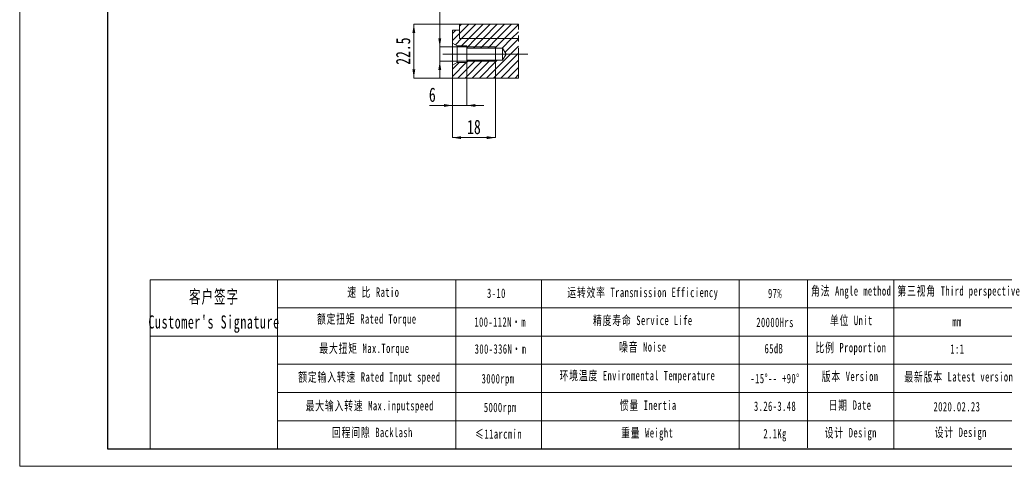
# Model space of a CAD drawing. Header units: millimetres. Extents: x -11 to 298, y -10 to 209.
# Tile 1 of 3: x -11 to 195, y -10 to 83. Entities that reach past the tile are written whole.
import ezdxf

# ---------------------------------------------------------------- set-up
doc = ezdxf.new("R2010")
doc.units = ezdxf.units.MM
doc.linetypes.add('CENTERX2', pattern=[20.32, 12.7, -2.54, 2.54, -2.54])
doc.linetypes.add('PHANTOM', pattern=[12.7, 6.35, -1.27, 1.27, -1.27, 1.27, -1.27])
doc.layers.get('0').update_dxf_attribs({"lineweight": 18})
for name, color, linetype, lineweight in [('7标注层', 4, 'Continuous', 18), ('SLD-0', 7, 'Continuous', 18), ('剖面线层', 4, 'Continuous', 18), ('图框_外框线', 7, 'Continuous', 18), ('尺寸线层', 3, 'Continuous', 18)]:
    doc.layers.add(name, color=color, linetype=linetype, lineweight=lineweight)
doc.styles.add('SLDTEXTSTYLE1', font='txt', dxfattribs={"width": 0.7})
doc.styles.add('标准', font='txt', dxfattribs={"width": 0.667})
doc.dimstyles.new('SLDDIMSTYLE11', dxfattribs={"dimtxt": 3, "dimasz": 1.8, "dimexe": 0, "dimexo": 0.0625, "dimgap": 0.75, "dimtad": 1, "dimlfac": 2, "dimrnd": 1e-09, "dimzin": 12, "dimdsep": 46, "dimtxsty": 'SLDTEXTSTYLE1', "dimcen": 0.09, "dimdle": 3.6, "dimadec": 0, "dimazin": 3, "dimtfac": 1, "dimtmove": 0, "dimatfit": 0, "dimfxl": 0, "dimfrac": 2, "dimtolj": 1, "dimarcsym": 0})
doc.dimstyles.new('SLDDIMSTYLE12', dxfattribs={"dimtxt": 3, "dimasz": 1.8, "dimexe": 0, "dimexo": 0.0625, "dimgap": 0.75, "dimtad": 1, "dimlfac": 2, "dimrnd": 1e-09, "dimzin": 12, "dimdsep": 46, "dimtxsty": 'SLDTEXTSTYLE1', "dimcen": 0.09, "dimdle": 3.6, "dimadec": 0, "dimazin": 3, "dimtfac": 1, "dimtofl": 0, "dimtmove": 0, "dimatfit": 3, "dimfxl": 0, "dimfrac": 2, "dimtolj": 1, "dimarcsym": 0})

# ---------------------------------------------------------------- blocks, each defined once
blk = doc.blocks.new('SW_HATCH_0')
at = {"color": 0, "linetype": 'Continuous', "lineweight": 0}
for p, q in [((0, 0), (-0.67, -0.67)), ((1.25, 1.25), (0.83, 0.83)), ((2.75, 1.25), (0.83, -0.67)), ((4.24, 1.25), (1.24, -1.75)), ((5.74, 1.25), (2.74, -1.75)), ((7.24, 1.25), (4.24, -1.75)), ((8.73, 1.25), (5.73, -1.75)), ((10.23, 1.25), (7.23, -1.75)), ((11.73, 1.25), (8.73, -1.75)), ((13.16, 1.19), (10.22, -1.75)), ((0.83, -0.67), (-0.67, -2.17)), ((1.24, -1.75), (-0.04, -3.04)), ((2.74, -1.75), (1.24, -3.25)), ((4.24, -1.75), (2.33, -3.66)), ((5.73, -1.75), (3.73, -3.75)), ((7.23, -1.75), (5.23, -3.75)), ((8.73, -1.75), (6.73, -3.75)), ((10.22, -1.75), (8.22, -3.75)), ((11.72, -1.75), (9.72, -3.75)), ((13.16, -1.8), (10.35, -4.62)), ((13.16, -0.31), (11.72, -1.75)), ((13.16, -3.3), (6.46, -10)), ((13.16, -4.8), (7.96, -10)), ((0.73, -6.75), (-0.67, -8.15)), ((2.23, -6.75), (-0.67, -9.65)), ((4.23, -6.25), (0.48, -10)), ((5.72, -6.25), (1.97, -10)), ((2.73, -6.25), (2.33, -6.65)), ((7.22, -6.25), (3.47, -10)), ((8.72, -6.25), (4.97, -10)), ((13.16, -6.29), (9.46, -10)), ((13.16, -7.79), (10.95, -10)), ((13.16, -9.29), (12.45, -10))]:
    blk.add_line(p, q, dxfattribs=at)
blk = doc.blocks.new('*X36')
at = {"layer": '尺寸线层', "linetype": 'Continuous'}
for points in [[(79.33, 65.4), (77.53, 65.7), (77.53, 65.1)], [(82.33, 65.4), (84.13, 65.7), (84.13, 65.1)]]:
    blk.add_hatch(color=0, dxfattribs=at).paths.add_polyline_path(points, flags=0)
at = {"layer": '尺寸线层', "color": 0, "linetype": 'Continuous'}
for p, q in [((82.33, 74.34), (82.33, 65.4)), ((79.33, 71.09), (79.33, 65.4)), ((74.51, 65.4), (85.93, 65.4))]:
    blk.add_line(p, q, dxfattribs=at)
at = {"layer": '尺寸线层', "color": 0, "insert": (75.1, 67.63), "char_height": 3, "width": 6, "attachment_point": 5, "style": 'SLDTEXTSTYLE1'}
blk.add_mtext('6', dxfattribs=at)
blk = doc.blocks.new('*X37')
at = {"layer": '尺寸线层', "linetype": 'Continuous'}
for points in [[(79.33, 58.66), (81.13, 58.96), (81.13, 58.36)], [(88.33, 58.66), (86.53, 58.96), (86.53, 58.36)]]:
    blk.add_hatch(color=0, dxfattribs=at).paths.add_polyline_path(points, flags=0)
at = {"layer": '尺寸线层', "color": 0, "linetype": 'Continuous'}
for p, q in [((88.33, 74.59), (88.33, 58.66)), ((79.33, 71.09), (79.33, 58.66)), ((79.33, 58.66), (88.33, 58.66))]:
    blk.add_line(p, q, dxfattribs=at)
at = {"layer": '尺寸线层', "color": 0, "insert": (83.83, 60.88), "char_height": 3, "width": 6, "attachment_point": 5, "style": 'SLDTEXTSTYLE1'}
blk.add_mtext('18', dxfattribs=at)
blk = doc.blocks.new('*X38')
at = {"layer": '尺寸线层', "linetype": 'Continuous'}
for points in [[(71.22, 82.4), (70.92, 80.6), (71.52, 80.6)], [(71.22, 71.15), (70.92, 72.95), (71.52, 72.95)]]:
    blk.add_hatch(color=0, dxfattribs=at).paths.add_polyline_path(points, flags=0)
at = {"layer": '尺寸线层', "color": 0, "linetype": 'Continuous'}
for p, q in [((71.22, 71.15), (71.22, 82.4)), ((80.76, 82.4), (71.22, 82.4)), ((79.26, 71.15), (71.22, 71.15))]:
    blk.add_line(p, q, dxfattribs=at)
at = {"layer": '尺寸线层', "color": 0, "insert": (68.99, 76.78), "char_height": 3, "width": 11.27, "attachment_point": 5, "rotation": 90, "style": 'SLDTEXTSTYLE1'}
blk.add_mtext('22.5', dxfattribs=at)
blk = doc.blocks.new('*X39')
at = {"layer": '尺寸线层', "linetype": 'Continuous'}
for points in [[(76.66, 77.65), (76.36, 79.45), (76.96, 79.45)], [(76.66, 74.65), (76.36, 72.85), (76.96, 72.85)]]:
    blk.add_hatch(color=0, dxfattribs=at).paths.add_polyline_path(points, flags=0)
at = {"layer": '尺寸线层', "color": 0, "linetype": 'Continuous'}
for p, q in [((76.66, 71.05), (76.66, 90.64)), ((88.26, 77.65), (76.66, 77.65)), ((88.26, 74.65), (76.66, 74.65))]:
    blk.add_line(p, q, dxfattribs=at)
at = {"layer": '尺寸线层', "color": 0, "insert": (74.44, 89.25), "char_height": 3, "width": 6, "attachment_point": 5, "rotation": 90, "style": 'SLDTEXTSTYLE1'}
blk.add_mtext('M6', dxfattribs=at)

msp = doc.modelspace()

# ---------------------------------------------------------------- linework, layer by layer
at = {"color": 7, "linetype": 'Continuous', "lineweight": 15}
for p, q in [((80.8275, 81.1512), (79.3275, 81.1512)), ((79.3275, 78.4785), (79.3275, 81.1512)), ((80.8275, 82.4012), (80.8275, 79.4012)), ((80.8275, 82.4012), (93.1618, 82.4012)), ((80.8275, 79.4012), (80.8275, 81.1512)), ((79.3275, 78.4785), (80.3275, 77.9012)), ((79.3275, 73.8238), (79.3275, 78.4785)), ((80.8275, 79.4012), (93.1618, 79.4012)), ((80.3275, 77.9012), (82.3275, 77.9012)), ((80.3275, 74.4012), (80.3275, 77.9012)), ((82.3275, 77.9012), (82.3275, 77.4012)), ((82.3275, 77.4012), (89.8275, 77.4012)), ((82.3275, 77.4012), (82.3275, 74.9012)), ((89.8275, 77.4012), (90.5786, 76.1512)), ((89.8275, 77.4012), (89.8275, 74.9012)), ((80.3275, 74.4012), (79.3275, 73.8238)), ((82.3275, 74.4012), (80.3275, 74.4012)), ((82.3275, 74.9012), (82.3275, 74.4012)), ((89.8275, 74.9012), (82.3275, 74.9012)), ((90.5786, 76.1512), (89.8275, 74.9012)), ((79.3275, 71.1512), (79.3275, 73.8238)), ((79.3275, 71.1512), (93.1618, 71.1512))]:
    msp.add_line(p, q, dxfattribs=at)
at = {"color": 7, "linetype": 'PHANTOM', "lineweight": 0}
msp.add_line((93.1618, 71.1512), (93.1618, 82.4012), dxfattribs=at)
for p, q in [((42.6458, 28.8994), (42.6458, -6.5079)), ((80.0191, 28.8994), (80.0191, -6.5079))]:
    msp.add_line(p, q)
at = {"layer": '7标注层', "color": 0}
msp.add_line((15.9365, 28.8994), (15.9365, -6.5018), dxfattribs=at)
at = {"layer": 'SLD-0'}
for p, q in [((82.3275, 77.6512), (88.3275, 77.6512)), ((88.3275, 74.6512), (88.3275, 77.6512)), ((82.3275, 74.6512), (88.3275, 74.6512)), ((98.0262, 28.8994), (98.0262, -6.4978)), ((139.4698, 28.8994), (139.4698, -6.5018))]:
    msp.add_line(p, q, dxfattribs=at)
at = {"layer": '图框_外框线'}
for p, q in [((15.9365, 28.8994), (294.6459, 28.8994)), ((153.7942, 28.8994), (153.7942, -6.3055)), ((171.8789, 28.8994), (171.8789, -6.5018)), ((42.6458, 22.9927), (199.2862, 22.9927)), ((15.9365, 17.086), (294.6459, 17.086)), ((42.6458, 11.1793), (294.6459, 11.1793)), ((42.6458, 5.2725), (294.6459, 5.2725)), ((42.6458, -0.6342), (294.6459, -0.6342))]:
    msp.add_line(p, q, dxfattribs=at)
at = {"layer": '图框_外框线', "color": 3}
msp.add_lwpolyline([(-11.4261, -10.1895), (298.3336, -10.1895), (298.3336, 208.8548), (-11.4261, 208.8548)], close=True, dxfattribs=at)
at = {"layer": '图框_外框线', "color": 3, "lineweight": 25}
msp.add_lwpolyline([(7.012, -6.5018), (294.6459, -6.5018), (294.6459, 205.1672), (7.012, 205.1672)], close=True, dxfattribs=at)
at = {"layer": '尺寸线层', "color": 3, "linetype": 'CENTERX2', "lineweight": 0, "ltscale": 1.5}
msp.add_line((77.3275, 76.1512), (95.1618, 76.1512), dxfattribs=at)

# ---------------------------------------------------------------- block references
at = {"layer": '剖面线层', "color": 4, "linetype": 'Continuous', "lineweight": 0}
msp.add_blockref('SW_HATCH_0', (79.9986, 81.1512), dxfattribs=at)

# ---------------------------------------------------------------- texts
at = {"layer": 'SLD-0', "color": 1, "attachment_point": 2, "line_spacing_factor": 1.15057, "style": '标准'}
for s, insert, char_height, width in [("\\T1.1;客户签字\\PCustomer's Signature", (29.3372, 26.7139), 2.756464, 34.290699), ('\\T1.1;速 比 Ratio', (62.7328, 27.2752), 1.968903, 16.087731), ('{\\T1.10000;3-10}', (88.5363, 27.0481), 1.968903, 8.371364), ('\\T1.1;运转效率 Transmission Efficiency', (119.2335, 27.2147), 1.968903, 33.458658), ('\\T1.1;97%', (146.9656, 27.0136), 1.9689, 25.179679), ('\\T1.1;角法 Angle method ', (162.9327, 27.5392), 1.968903, 25.179679), ('\\T1.1;第三视角 Third perspective', (185.5135, 27.5392), 1.968903, 30.176169), ('\\T1.1;额定扭矩 Rated Torque', (61.3488, 21.6741), 1.968903, 34.957334), ('\\T1.1;100-112N·m', (89.3172, 21.0284), 1.968903, 16.307684), ('\\T1.1;精度寿命 Service Life', (119.2335, 21.3632), 1.968903, 26.262668), ('\\T1.1;20000Hrs', (146.9656, 20.9453), 1.968903, 25.179679), ('\\T1.1;单位 Unit', (162.9436, 21.3554), 1.968903, 25.179679), ('\\T1.1;mm', (185.1424, 21.0766), 1.9689, 25.179679), ('\\T1.1;最大扭矩 Max.Torque', (60.8645, 15.5198), 1.968903, 23.240945), ('\\T1.1;300-336N·m', (89.387, 15.3729), 1.968903, 19.581637), ('\\T1.1;噪音 Noise', (119.2335, 15.7937), 1.968903, 17.373502), ('\\T1.1;65dB', (146.7232, 15.4493), 1.9689, 12.992444), ('\\T1.1;比例 Proportion', (162.8714, 15.6588), 1.968903, 16.953557), ('\\T1.1;1:1', (185.1909, 15.3662), 1.9689, 25.179679), ('\\T1.1;额定输入转速 Rated Input speed', (61.9024, 9.5038), 1.968903, 30.898678), ('\\T1.1;3000rpm', (88.8768, 9.1456), 1.968903, 13.56654), ('\\T1.1;环境温度 Enviromental Temperature', (118.1048, 9.8012), 1.968903, 33.176456), ('\\T1.1;-15%%D-- +90%%D', (146.9656, 9.188), 1.968903, 16.889796), ('\\T1.1;版本 Version', (162.7093, 9.6291), 1.968903, 25.179679), ('\\T1.1;最新版本 Latest version', (185.4977, 9.5432), 1.968903, 25.179679), ('\\T1.1;最大输入转速 Max.inputspeed ', (61.9716, 3.4878), 1.968903, 31.07718), ('\\T1.1;5000rpm', (89.3467, 3.1337), 1.968903, 43.051657), ('\\T1.1;惯量 Inertia', (120.3623, 3.5972), 1.968903, 17.787566), ('\\T1.1;3.26-3.48', (146.9656, 3.383), 1.968903, 13.316561), ('\\T1.1;日期 Date', (162.6897, 3.6211), 1.968903, 25.179679), ('\\T1.1;2020.02.23', (185.1035, 3.279), 1.968903, 25.179679), ('\\T1.1;回程间隙 Backlash', (62.5252, -2.1133), 1.968903, 25.198704), ('\\T1.1;重量 Weight', (120.1507, -2.1838), 1.968903, 15.309806), ('\\T1.1;设计 Design', (162.8515, -2.1625), 1.968903, 25.179679), ('\\T1.1;设计 Design', (185.9105, -2.0847), 1.968903, 25.179679), ('\\T1.1;≤11arcmin ', (88.9867, -2.4395), 1.968903, 15.145755), ('\\T1.1;2.1Kg', (146.9656, -2.3746), 1.968903, 13.173642)]:
    msp.add_mtext(s, dxfattribs=dict(at, insert=insert, char_height=char_height, width=width))

# ---------------------------------------------------------------- dimensions: what is measured, and where the dimension line sits
at = {"layer": '尺寸线层', "color": 3}
dim = msp.add_linear_dim(base=(76.6631, 77.6512), p1=(88.3275, 74.6512), p2=(88.3275, 77.6512), angle=90, text='M<>', dimstyle='SLDDIMSTYLE11', override={"dimsah": 1, "dimtzin": 12}, dxfattribs=at)
dim.commit()
dim.dimension.update_dxf_attribs({"geometry": '*X39', "text_midpoint": (74.4381, 89.2472), "dimtype": 160})
dim = msp.add_linear_dim(base=(71.217, 82.4012), p1=(79.3275, 71.1512), p2=(80.8275, 82.4012), angle=90, dimstyle='SLDDIMSTYLE12', override={"dimsah": 1, "dimtzin": 12}, dxfattribs=at)
dim.commit()
dim.dimension.update_dxf_attribs({"geometry": '*X38', "text_midpoint": (68.992, 76.7762), "dimtype": 160})
for base, p2, dimstyle, picture, middle in [((82.3275, 65.4015), (82.3275, 74.4012), 'SLDDIMSTYLE11', '*X36', (75.1049, 67.6265)), ((88.3275, 58.6557), (88.3275, 74.6512), 'SLDDIMSTYLE12', '*X37', (83.8275, 60.8807))]:
    dim = msp.add_linear_dim(base=base, p1=(79.3275, 71.1512), p2=p2, dimstyle=dimstyle, override={"dimsah": 1, "dimtzin": 12}, dxfattribs=at)
    dim.commit()
    dim.dimension.update_dxf_attribs({"geometry": picture, "text_midpoint": middle, "dimtype": 160})

doc.saveas('drawing.dxf')
